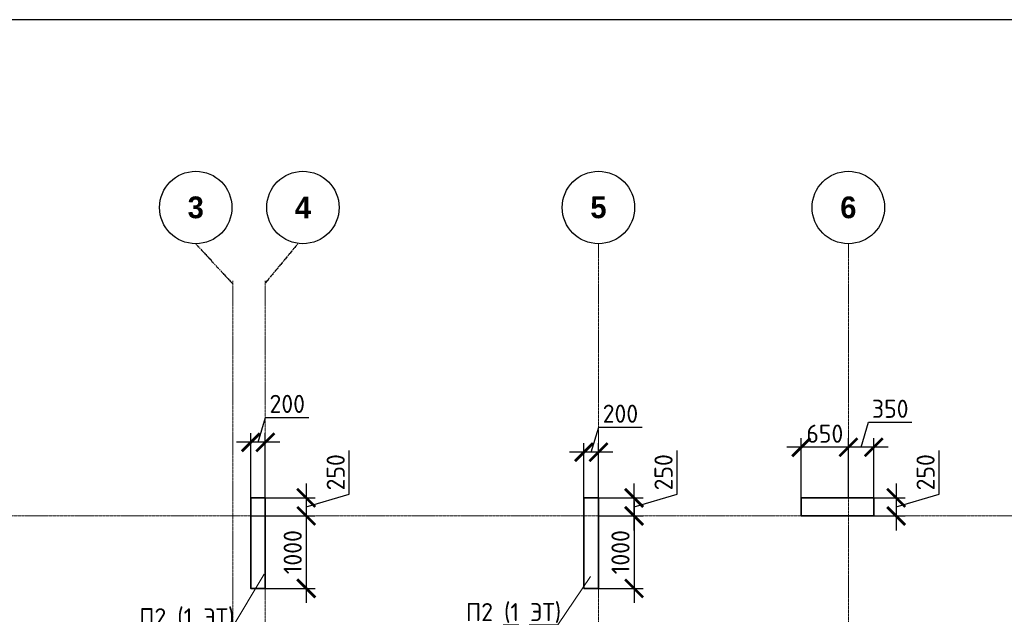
# Model space of a CAD drawing. Header units: millimetres. Extents: x 369815 to 1481759, y -423071 to -27917.
# Tile 138 of 256: x 447915 to 461509, y -106913 to -98703. Entities that reach past the tile are written whole.
import ezdxf
from ezdxf import colors
from ezdxf.entities.mleader import LeaderData, LeaderLine
from ezdxf.math import Vec2, Vec3

# ---------------------------------------------------------------- set-up
doc = ezdxf.new("R2010")
doc.units = ezdxf.units.MM
doc.linetypes.add('______5', pattern=[1100, 800, -100, 100, -100])
doc.linetypes.add('осевая', pattern=[50.8, 31.75, -6.35, 6.35, -6.35])
for name, color, linetype, lineweight in [('Выноски', 20, 'Continuous', 20), ('Оси', 40, '______5', 18), ('подоснова', 151, 'Continuous', 5), ('РАЗМЕРЫ', 1, 'Continuous', 9)]:
    doc.layers.add(name, color=color, linetype=linetype, lineweight=lineweight)
doc.layers.add('Колонна_ бетон', color=7, linetype='Continuous', lineweight=50, true_color=0xb4b496)
doc.layers.add('ТОЛСТЫЕ_ОСНОВНЫЕ', color=6, linetype='Continuous')
doc.styles.add('Century Gothic', font='GOTHIC.TTF')
doc.styles.add('GOST-2.304_Type-B', font='GOST_Common.ttf')
doc.styles.add('ГОСТ', font='GOST_Common.ttf')
doc.dimstyles.new('СПДС', dxfattribs={"dimscale": 100, "dimtxt": 2.5, "dimasz": 2.5, "dimexe": 1.25, "dimexo": 0, "dimtad": 1, "dimdec": 0, "dimtxsty": 'GOST-2.304_Type-B', "dimblk": 'ARCHTICK', "dimcen": 2.5, "dimdle": 2, "dimadec": 0, "dimazin": 2, "dimtfac": 0.75, "dimtdec": 0, "dimtmove": 1, "dimatfit": 3, "dimfxl": 1, "dimtolj": 1, "dimarcsym": 1})

# ---------------------------------------------------------------- blocks, each defined once
blk = doc.blocks.new('NSY101')
at = {"color": 0, "linetype": 'ByBlock', "lineweight": -2}
blk.add_circle((0, 0), 50, dxfattribs=at)
blk = doc.blocks.new('СЛОЖНЫЙ_ОБЪЕКТ_1')
at = {"layer": 'Оси', "color": 16, "linetype": 'Continuous', "lineweight": 25, "transparency": 33554687, "xscale": 9.999999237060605, "yscale": 9.999999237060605, "zscale": 9.999999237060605}
blk.add_blockref('NSY101', (18063, -989), dxfattribs=at)
at = {"layer": 'Оси', "color": 16, "linetype": 'Continuous', "lineweight": 25, "transparency": 33554687, "insert": (18063, -989), "char_height": 300, "width": 385, "attachment_point": 5, "style": 'Century Gothic'}
blk.add_mtext('\\A1;{\\fCentury Gothic|i0|b1;\\H300.000000;\\W1.000000;\\C16;5}\\P', dxfattribs=at)
blk = doc.blocks.new('СЛОЖНЫЙ_ОБЪЕКТ_2')
at = {"layer": 'Оси', "color": 16, "linetype": 'Continuous', "lineweight": 25, "transparency": 33554687, "xscale": 9.999999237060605, "yscale": 9.999999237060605, "zscale": 9.999999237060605}
blk.add_blockref('NSY101', (21513, -989), dxfattribs=at)
at = {"layer": 'Оси', "color": 16, "linetype": 'Continuous', "lineweight": 25, "transparency": 33554687, "insert": (21513, -989), "char_height": 300, "width": 385, "attachment_point": 5, "style": 'Century Gothic'}
blk.add_mtext('\\A1;{\\fCentury Gothic|i0|b1;\\H300.000000;\\W1.000000;\\C16;6}\\P', dxfattribs=at)
blk = doc.blocks.new('СЛОЖНЫЙ_ОБЪЕКТ_44')
at = {"layer": 'Оси', "color": 16, "linetype": 'Continuous', "lineweight": 25, "transparency": 33554687, "xscale": 9.999999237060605, "yscale": 9.999999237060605, "zscale": 9.999999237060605}
blk.add_blockref('NSY101', (12503, -989), dxfattribs=at)
at = {"layer": 'Оси', "color": 16, "linetype": 'Continuous', "lineweight": 25, "transparency": 33554687, "insert": (12503, -989), "char_height": 300, "width": 385, "attachment_point": 5, "style": 'Century Gothic'}
blk.add_mtext('\\A1;{\\fCentury Gothic|i0|b1;\\H300.000000;\\W1.000000;\\C16;3}\\P', dxfattribs=at)
blk = doc.blocks.new('СЛОЖНЫЙ_ОБЪЕКТ_45')
at = {"layer": 'Оси', "color": 16, "linetype": 'Continuous', "lineweight": 25, "transparency": 33554687, "xscale": 9.999999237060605, "yscale": 9.999999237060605, "zscale": 9.999999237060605}
blk.add_blockref('NSY101', (13983, -989), dxfattribs=at)
at = {"layer": 'Оси', "color": 16, "linetype": 'Continuous', "lineweight": 25, "transparency": 33554687, "insert": (13983, -989), "char_height": 300, "width": 385, "attachment_point": 5, "style": 'Century Gothic'}
blk.add_mtext('\\A1;{\\fCentury Gothic|i0|b1;\\H300.000000;\\W1.000000;\\C16;4}\\P', dxfattribs=at)
blk = doc.blocks.new('оси2')
at = {"layer": 'Оси', "color": 16, "linetype": 'осевая', "lineweight": 25, "ltscale": 0.5, "transparency": 33554687}
for p, q in [((991435, 5465.4), (991945.5, 4911.3)), ((992845, 5465.4), (992395.5, 4924.1))]:
    blk.add_line(p, q, dxfattribs=at)
at = {"layer": 'Оси', "color": 16, "linetype": 'осевая', "lineweight": 0, "ltscale": 0.5, "transparency": 33554687}
for p, q in [((996995.5, 5465.4), (996995.5, -20739.3)), ((1000445.5, 5465.4), (1000445.5, -20739.3)), ((991945.5, 4955.2), (991945.5, -20287.7)), ((992395.5, 4955.2), (992395.5, -20293.6)), ((979200, 1707.1), (1032582.1, 1707.1))]:
    blk.add_line(p, q, dxfattribs=at)
at = {"layer": 'Оси', "color": 16, "linetype": 'Continuous', "lineweight": 25, "transparency": 33554687}
for name in ['СЛОЖНЫЙ_ОБЪЕКТ_44', 'СЛОЖНЫЙ_ОБЪЕКТ_45', 'СЛОЖНЫЙ_ОБЪЕКТ_1', 'СЛОЖНЫЙ_ОБЪЕКТ_2']:
    blk.add_blockref(name, (978932, 6954.9), dxfattribs=at)
blk = doc.blocks.new('_ArchTick')
at = {"color": 0, "linetype": 'ByBlock', "const_width": 0.15}
blk.add_lwpolyline([(-0.5, -0.5), (0.5, 0.5)], dxfattribs=at)
blk = doc.blocks.new('*D268')
at = {"layer": 'DEFPOINTS', "color": 0, "transparency": 16777216}
for p in [(451106, -104538), (451106, -105305, -560), (451306, -105305, -560)]:
    blk.add_point(p, dxfattribs=at)
at = {"layer": 'РАЗМЕРЫ', "color": 0, "lineweight": -2, "transparency": 16777216}
for p, q in [((451206, -104538), (451309, -104195)), ((451309, -104195), (451909, -104195)), ((451506, -104538), (450906, -104538)), ((451106, -105305), (451106, -104413)), ((451306, -105305), (451306, -104413))]:
    blk.add_line(p, q, dxfattribs=at)
at = {"layer": 'РАЗМЕРЫ', "color": 0, "lineweight": -2, "transparency": 16777216, "xscale": 250, "yscale": 250, "zscale": 250, "rotation": 180}
blk.add_blockref('_ArchTick', (451106, -104538), dxfattribs=at)
at = {"layer": 'РАЗМЕРЫ', "color": 0, "lineweight": -2, "transparency": 16777216, "xscale": 250, "yscale": 250, "zscale": 250}
blk.add_blockref('_ArchTick', (451306, -104538), dxfattribs=at)
at = {"layer": 'РАЗМЕРЫ', "color": 0, "transparency": 16777216, "insert": (451609, -104007), "char_height": 250, "attachment_point": 5, "style": 'GOST-2.304_Type-B'}
blk.add_mtext('\\A1;200', dxfattribs=at)
blk = doc.blocks.new('*D269')
at = {"layer": 'DEFPOINTS', "color": 0, "transparency": 16777216}
for p in [(451306, -105305, -560), (451106, -105555, -560), (451871, -105555)]:
    blk.add_point(p, dxfattribs=at)
at = {"layer": 'РАЗМЕРЫ', "color": 0, "lineweight": -2, "transparency": 16777216}
for p, q in [((452465, -105252), (452465, -104652)), ((451871, -105105), (451871, -105755)), ((451306, -105305), (451996, -105305)), ((451871, -105430), (452465, -105252)), ((451106, -105555), (451996, -105555))]:
    blk.add_line(p, q, dxfattribs=at)
at = {"layer": 'РАЗМЕРЫ', "color": 0, "lineweight": -2, "transparency": 16777216, "xscale": 250, "yscale": 250, "zscale": 250}
for p, rotation in [((451871, -105305), 90), ((451871, -105555), 270)]:
    blk.add_blockref('_ArchTick', p, dxfattribs=dict(at, rotation=rotation))
at = {"layer": 'РАЗМЕРЫ', "color": 0, "transparency": 16777216, "insert": (452278, -104952), "char_height": 250, "attachment_point": 5, "rotation": 90, "style": 'GOST-2.304_Type-B'}
blk.add_mtext('\\A1;250', dxfattribs=at)
blk = doc.blocks.new('*D270')
at = {"layer": 'DEFPOINTS', "color": 0, "transparency": 16777216}
for p in [(451414, -105555), (451306, -106555, -560), (451871, -106555)]:
    blk.add_point(p, dxfattribs=at)
at = {"layer": 'РАЗМЕРЫ', "color": 0, "lineweight": -2, "transparency": 16777216}
for p, q in [((451871, -105355), (451871, -106755)), ((451414, -105555), (451996, -105555)), ((451306, -106555), (451996, -106555))]:
    blk.add_line(p, q, dxfattribs=at)
at = {"layer": 'РАЗМЕРЫ', "color": 0, "lineweight": -2, "transparency": 16777216, "xscale": 250, "yscale": 250, "zscale": 250}
for p, rotation in [((451871, -105555), 90), ((451871, -106555), 270)]:
    blk.add_blockref('_ArchTick', p, dxfattribs=dict(at, rotation=rotation))
at = {"layer": 'РАЗМЕРЫ', "color": 0, "transparency": 16777216, "insert": (451684, -106055), "char_height": 250, "attachment_point": 5, "rotation": 90, "style": 'GOST-2.304_Type-B'}
blk.add_mtext('\\A1;1000', dxfattribs=at)
blk = doc.blocks.new('*D271')
at = {"layer": 'DEFPOINTS', "color": 0, "transparency": 16777216}
for p in [(455906, -105305, -560), (456398, -105305), (455906, -105555, -560)]:
    blk.add_point(p, dxfattribs=at)
at = {"layer": 'РАЗМЕРЫ', "color": 0, "lineweight": -2, "transparency": 16777216}
for p, q in [((456992, -105252), (456992, -104652)), ((456398, -105755), (456398, -105105)), ((455906, -105305), (456523, -105305)), ((456398, -105430), (456992, -105252)), ((455906, -105555), (456523, -105555))]:
    blk.add_line(p, q, dxfattribs=at)
at = {"layer": 'РАЗМЕРЫ', "color": 0, "lineweight": -2, "transparency": 16777216, "xscale": 250, "yscale": 250, "zscale": 250}
for p, rotation in [((456398, -105305), 90), ((456398, -105555), 270)]:
    blk.add_blockref('_ArchTick', p, dxfattribs=dict(at, rotation=rotation))
at = {"layer": 'РАЗМЕРЫ', "color": 0, "transparency": 16777216, "insert": (456804, -104952), "char_height": 250, "attachment_point": 5, "rotation": 90, "style": 'GOST-2.304_Type-B'}
blk.add_mtext('\\A1;250', dxfattribs=at)
blk = doc.blocks.new('*D272')
at = {"layer": 'DEFPOINTS', "color": 0, "transparency": 16777216}
for p in [(455979, -105555, -560), (455906, -106555, -560), (456398, -106555)]:
    blk.add_point(p, dxfattribs=at)
at = {"layer": 'РАЗМЕРЫ', "color": 0, "lineweight": -2, "transparency": 16777216}
for p, q in [((456398, -105355), (456398, -106755)), ((455979, -105555), (456523, -105555)), ((455906, -106555), (456523, -106555))]:
    blk.add_line(p, q, dxfattribs=at)
at = {"layer": 'РАЗМЕРЫ', "color": 0, "lineweight": -2, "transparency": 16777216, "xscale": 250, "yscale": 250, "zscale": 250}
for p, rotation in [((456398, -105555), 90), ((456398, -106555), 270)]:
    blk.add_blockref('_ArchTick', p, dxfattribs=dict(at, rotation=rotation))
at = {"layer": 'РАЗМЕРЫ', "color": 0, "transparency": 16777216, "insert": (456210, -106055), "char_height": 250, "attachment_point": 5, "rotation": 90, "style": 'GOST-2.304_Type-B'}
blk.add_mtext('\\A1;1000', dxfattribs=at)
blk = doc.blocks.new('*D273')
at = {"layer": 'DEFPOINTS', "color": 0, "transparency": 16777216}
for p in [(455706, -104674), (455706, -105305, -560), (455906, -105305)]:
    blk.add_point(p, dxfattribs=at)
at = {"layer": 'РАЗМЕРЫ', "color": 0, "lineweight": -2, "transparency": 16777216}
for p, q in [((455806, -104674), (455909, -104331)), ((455909, -104331), (456509, -104331)), ((456106, -104674), (455506, -104674)), ((455706, -105305), (455706, -104549)), ((455906, -105305), (455906, -104549))]:
    blk.add_line(p, q, dxfattribs=at)
at = {"layer": 'РАЗМЕРЫ', "color": 0, "lineweight": -2, "transparency": 16777216, "xscale": 250, "yscale": 250, "zscale": 250, "rotation": 180}
blk.add_blockref('_ArchTick', (455706, -104674), dxfattribs=at)
at = {"layer": 'РАЗМЕРЫ', "color": 0, "lineweight": -2, "transparency": 16777216, "xscale": 250, "yscale": 250, "zscale": 250}
blk.add_blockref('_ArchTick', (455906, -104674), dxfattribs=at)
at = {"layer": 'РАЗМЕРЫ', "color": 0, "transparency": 16777216, "insert": (456209, -104143), "char_height": 250, "attachment_point": 5, "style": 'GOST-2.304_Type-B'}
blk.add_mtext('\\A1;200', dxfattribs=at)
blk = doc.blocks.new('*D274')
at = {"layer": 'DEFPOINTS', "color": 0, "transparency": 16777216}
for p in [(459356, -104606), (459356, -105087, -560), (459706, -105305, -360)]:
    blk.add_point(p, dxfattribs=at)
at = {"layer": 'РАЗМЕРЫ', "color": 0, "lineweight": -2, "transparency": 16777216}
for p, q in [((459531, -104606), (459634, -104262)), ((459634, -104262), (460234, -104262)), ((459356, -105087), (459356, -104481)), ((459706, -105305), (459706, -104481)), ((459906, -104606), (459156, -104606))]:
    blk.add_line(p, q, dxfattribs=at)
at = {"layer": 'РАЗМЕРЫ', "color": 0, "lineweight": -2, "transparency": 16777216, "xscale": 250, "yscale": 250, "zscale": 250, "rotation": 180}
blk.add_blockref('_ArchTick', (459356, -104606), dxfattribs=at)
at = {"layer": 'РАЗМЕРЫ', "color": 0, "lineweight": -2, "transparency": 16777216, "xscale": 250, "yscale": 250, "zscale": 250}
blk.add_blockref('_ArchTick', (459706, -104606), dxfattribs=at)
at = {"layer": 'РАЗМЕРЫ', "color": 0, "transparency": 16777216, "insert": (459934, -104075), "char_height": 250, "attachment_point": 5, "style": 'GOST-2.304_Type-B'}
blk.add_mtext('\\A1;350', dxfattribs=at)
blk = doc.blocks.new('*D275')
at = {"layer": 'DEFPOINTS', "color": 0, "transparency": 16777216}
for p in [(458706, -104606), (458706, -105305, -360), (459356, -105305, -360)]:
    blk.add_point(p, dxfattribs=at)
at = {"layer": 'РАЗМЕРЫ', "color": 0, "lineweight": -2, "transparency": 16777216}
for p, q in [((458706, -105305), (458706, -104481)), ((459356, -105305), (459356, -104481)), ((459556, -104606), (458506, -104606))]:
    blk.add_line(p, q, dxfattribs=at)
at = {"layer": 'РАЗМЕРЫ', "color": 0, "lineweight": -2, "transparency": 16777216, "xscale": 250, "yscale": 250, "zscale": 250, "rotation": 180}
blk.add_blockref('_ArchTick', (458706, -104606), dxfattribs=at)
at = {"layer": 'РАЗМЕРЫ', "color": 0, "lineweight": -2, "transparency": 16777216, "xscale": 250, "yscale": 250, "zscale": 250}
blk.add_blockref('_ArchTick', (459356, -104606), dxfattribs=at)
at = {"layer": 'РАЗМЕРЫ', "color": 0, "transparency": 16777216, "insert": (459031, -104419), "char_height": 250, "attachment_point": 5, "style": 'GOST-2.304_Type-B'}
blk.add_mtext('\\A1;650', dxfattribs=at)
blk = doc.blocks.new('*D276')
at = {"layer": 'DEFPOINTS', "color": 0, "transparency": 16777216}
for p in [(459706, -105305, -560), (459706, -105555, -360), (460016, -105555)]:
    blk.add_point(p, dxfattribs=at)
at = {"layer": 'РАЗМЕРЫ', "color": 0, "lineweight": -2, "transparency": 16777216}
for p, q in [((460609, -105252), (460609, -104652)), ((460016, -105105), (460016, -105755)), ((459706, -105305), (460141, -105305)), ((460016, -105430), (460609, -105252)), ((459706, -105555), (460141, -105555))]:
    blk.add_line(p, q, dxfattribs=at)
at = {"layer": 'РАЗМЕРЫ', "color": 0, "lineweight": -2, "transparency": 16777216, "xscale": 250, "yscale": 250, "zscale": 250}
for p, rotation in [((460016, -105305), 90), ((460016, -105555), 270)]:
    blk.add_blockref('_ArchTick', p, dxfattribs=dict(at, rotation=rotation))
at = {"layer": 'РАЗМЕРЫ', "color": 0, "transparency": 16777216, "insert": (460422, -104952), "char_height": 250, "attachment_point": 5, "rotation": 90, "style": 'GOST-2.304_Type-B'}
blk.add_mtext('\\A1;250', dxfattribs=at)
blk = doc.blocks.new('ramka-bez-shtampa1')
at = {"layer": 'ТОЛСТЫЕ_ОСНОВНЫЕ', "color": 6}
blk.add_lwpolyline([(20, 5), (589, 5), (589, 415), (20, 415)], close=True, dxfattribs=at)
blk = doc.blocks.new('_None')

msp = doc.modelspace()

# ---------------------------------------------------------------- linework, layer by layer
at = {"layer": 'Колонна_ бетон', "color": 180, "linetype": 'Continuous', "lineweight": 35, "transparency": 33554687}
for points in [[(451106, -105304.7), (451306, -105304.7), (451306, -106554.7), (451106, -106554.7)], [(455706, -105304.7), (455906, -105304.7), (455906, -106554.7), (455706, -106554.7)], [(458706, -105304.7), (459706, -105304.7), (459706, -105554.7), (458706, -105554.7)]]:
    msp.add_lwpolyline(points, close=True, dxfattribs=at)
at = {"layer": 'Колонна_ бетон', "color": 180, "linetype": 'Continuous', "lineweight": 35, "transparency": 33554687, "elevation": 200}
msp.add_lwpolyline([(458705.9, -105304.7), (459705.9, -105304.7), (459705.9, -105554.7), (458705.9, -105554.7)], close=True, dxfattribs=at)

# ---------------------------------------------------------------- block references
at = {"xscale": 100, "yscale": 100, "zscale": 100}
msp.add_blockref('ramka-bez-shtampa1', (433982.1, -140202.7, 3100), dxfattribs=at)
at = {"layer": 'РАЗМЕРЫ'}
msp.add_blockref('оси2', (-541089.5, -107261.8), dxfattribs=at)

# ---------------------------------------------------------------- texts
at = {"layer": 'Выноски'}
note = msp.add_mtext_static_columns([''] * 2, width=18679.731, gutter_width=20.2, height=0, dxfattribs=dict(at, insert=(393294.8, -99507.3), char_height=250, attachment_point=1, style='ГОСТ'))
for column, words in zip([note] + note.columns.linked_columns, ['\\pi1500;{\\H2x;Общие указания:}\\P1.^IРабочая документация разработана в соответствии с заданием на проектирование, требованиями {\\H3x; }действующих технических регламентов, стандартов, сводов правил и других документов, содержащих установленные {\\H1.16667x; }требования.{\\H1.77778x; }\\P2.^IРабочая документация выполнена в соответствии со следующими нормативными и техническими {\\H1.57407x; }документами:{\\H1.64198x; }\\P-^IСП 20.13330.2016 "Нагрузки и воздействия";{\\H1.61934x; }\\P-^IСП 63.13330.2018 "Бетонные и железобетонные конструкции. Основные положения";{\\H1.62689x; }\\P-^IСП 70.13330.2012 "Несущие и ограждающие конструкции".{\\H1.62437x; }\\P4.^IЗа относительную отметку 0,000 принята отметка чистого пола первого этажа, соответствующая {\\H1.62521x; }абсолютной отметке 648,00 в Балтийской системе высот.{\\H1.62493x; }\\P{\\fISOCPEUR|b0|i0|c204|p34;5.^IПеречень видов работ, для которых необходимо составлять акты освидетельствования скрытых \\H1.62502x; \\H0.61538x;работ:\\H1.62499x; \\H0.61539x;\\P-^Iсоответствие арматуры (длина, диаметры, распределение по площади элементов, количество и т.д.), \\H1.725x; \\H0.57971x;закладных деталей рабочим чертежам;\\H1.67917x; \\H0.59553x;\\P-^Iустройство и армирование монолитных стен;\\H1.60694x; \\H0.6223x;\\P-^Iосвидетельствование опалубки перед бетонированием;\\H1.63102x; \\H0.61311x;\\P-^Iотбор контрольных проб бетона;\\H1.62299x; \\H0.61615x;\\P-^Iсоответствие законченных железобетонных конструкций проекту с отображением качества работ;\\H1.62567x; \\H0.61513x;\\P-^Iустройство монолитных конструкций, выполняемых в зимнее время;\\H1.62478x; \\H0.61547x;\\P\\fISOCPEUR|b0|i0|c0|p34;6.^I\\fISOCPEUR|b0|i0|c204|p34;Запрещается выполнение последующих работ при отсутствии актов освидетельствования \\H1.62507x; \\H0.61536x;предшествующих скрытых работ во всех случаях.\\H1.62498x; \\H0.61539x;\\P\\fISOCPEUR|b0|i0|c0|p34;7.^I\\fISOCPEUR|b0|i0|c204|p34;Арматура класса А240 и А500С по ГОСТ 34028-2016, материал монолитных конструкций - бетон \\H1.62501x; \\H0.61538x;тяжелый класса В25 по ГОСТ 26633-2015.\\H1.625x; \\H0.61539x;\\P\\fISOCPEUR|b0|i0|c0|p34;8.^I\\fISOCPEUR|b0|i0|c204|p34;Работы по бетонированию монолитных конструкций вести в соответствии со СП 70.13330.2012 \\H1.625x; \\H0.61538x;"Несущие и ограждающие конструкции".\\H1.625x; \\H0.61538x;\\P\\fISOCPEUR|b0|i0|c0|p34;9.^I\\fISOCPEUR|b0|i0|c204|p34;Все строительно-монтажные работы необходимо выполнять в соответствии со СНиП 12-03-2001 \\H1.625x; \\H0.61538x;"Безопасность труда в строительстве. Часть 1. Общие требования.", Безопасность труда в строительстве. Часть \\H1.625x; \\H0.61538x;2. Строительное производство". Строительство здания должно производиться в соответствии с проектом \\H1.625x; \\H0.61538x;производства работ (ППР).\\H1.725x; \\H0.57971x;\\P\\fISOCPEUR|b0|i0|c0|p34;10.^I\\fISOCPEUR|b0|i0|c204|p34;При отсутствии ППР производство строительно-монтажных работ запрещается.\\H1.67917x; \\H0.59553x;\\P\\fISOCPEUR|b0|i0|c0|p34;11.^I\\fISOCPEUR|b0|i0|c204|p34;Бетон следует укладывать в бетонные конструкции горизонтальными слоями одинаковой толщины без \\H1.60694x; \\H0.6223x;разрывов, с последовательным направлением укладки в одну сторону во всех слоях.\\H1.63102x; \\H0.61311x;\\P\\fISOCPEUR|b0|i0|c0|p34;12.^I\\fISOCPEUR|b0|i0|c204|p34;В начальный период твердения бетон необходимо защищать от попадания атмосферных осадков или \\H1.62299x; \\H0.61615x;потерь влаги.\\H1.62567x; \\H0.61513x;\\P\\fISOCPEUR|b0|i0|c0|p34;13.^I\\fISOCPEUR|b0|i0|c204|p34;Уход за свежеуложенным бетоном начинать сразу после укладки бетонной смеси и осуществлять до \\H1.62478x; \\H0.61547x;достижения прочности бетона не менее 70% от проектной.\\H1.62507x; \\H0.61536x;\\P\\fISOCPEUR|b0|i0|c0|p34;14.^I\\fISOCPEUR|b0|i0|c204|p34;Проект рассчитан на производство работ в период положительных температур. В случае выполнения \\H1.62498x; \\H0.61539x;работ при отрицательных температурах необходимо выполнять требования СНиП часть 3 по производству работ \\H1.62501x; \\H0.61538x;и ППР.\\H1.625x; \\H0.61539x;\\P\\fISOCPEUR|b0|i0|c0|p34;15.^I\\fISOCPEUR|b0|i0|c204|p34;При минимальной температуре воздуха до минус 15°С допускается:\\H1.625x; \\H0.61538x;\\P-^Iвыдерживание бетона в конструкции методом термоса, при предварительном разогреве бетонной \\H1.625x; \\H0.61538x;смеси, \\H1.625x; \\H0.61538x;\\P-^Iфорсированный электроразогрев бетона в конструкции с повторным уплотнением.\\H1.625x; \\H0.61538x;\\PПри минимальной температуре воздуха до минус 25°С допускается:\\H1.625x; \\H0.61538x;\\P-^Iобогрев бетона в греющей опалубке с помощью низкотемпературных электронагревателей,\\H1.625x; \\H0.61538x;\\P-^Iэлектродный сквозной прогреб бетона,\\H1.625x; \\H0.61538x;\\P-^Iэлектрообогрев с помощью греющего провода.\\H1.625x; \\H0.61538x;\\P}16.^IЗаполнителем для бетона служит щебень твердых пород, наибольшая фракция щебня не должна превышать {\\H1.625x; }40мм.{\\H1.625x; }\\P17.^IВ процессе бетонирования обеспечить соблюдение защитных слоев и мест положения рабочей арматуры {\\H1.625x; }согласно проекту. Величина защитного слоя продольной рабочей арматуры у боковых граней стен монолитных {\\H1.625x; }участков должны быть не менее 20мм и не менее диаметра продольной рабочей арматуры конструкции, величина {\\H1.625x; }защитного слоя поперечной арматуры - не менее 10мм. {\\H1.625x; }\\P\\pi0;             18.Крестовые соединения стержней продольной и поперечной арматуры, соединение стержней продольной {\\H1.625x; }арматуры по длине выполнить вязкой отожженой проволокой диаметром 2,0-3,0мм.{\\H1.625x; }\\P\\pi1500;{\\H1.625x; }', '']):
    column.text = words

# ---------------------------------------------------------------- dimensions: what is measured, and where the dimension line sits
at = {"layer": 'РАЗМЕРЫ', "color": 146}
for base, p1, p2, picture, middle in [((451106, -104538.4, 560), (451306, -105304.7), (451106, -105304.7), '*D268', (451371.6, -104007.1, 560)), ((455706, -104674.4, 560), (455906, -105304.7, 560), (455706, -105304.7), '*D273', (455971.6, -104143.1, 560)), ((459356, -104606.1, 560), (459705.9, -105304.7, 200), (459356, -105086.8), '*D274', (459696.6, -104074.8, 560)), ((458705.9, -104606.1, 560), (459356, -105304.7, 200), (458705.9, -105304.7, 200), '*D275', (459030.9, -104418.6, 560))]:
    dim = msp.add_linear_dim(base=base, p1=p1, p2=p2, dimstyle='СПДС', dxfattribs=at)
    dim.commit()
    dim.dimension.update_dxf_attribs({"geometry": picture, "text_midpoint": middle})
for base, p1, p2, picture, middle in [((451871.4, -105554.7, 560), (451306, -105304.7), (451106, -105554.7), '*D269', (452277.6, -105189.1, 560)), ((456398, -105304.7, 560), (455906, -105554.7), (455906, -105304.7), '*D271', (456804.2, -105189.1, 560)), ((460015.7, -105554.7, 560), (459706, -105304.7), (459706, -105554.7, 200), '*D276', (460422, -105189.1, 560)), ((451871.4, -106554.7, 560), (451413.6, -105554.7, 560), (451306, -106554.7), '*D270', (451683.9, -106054.7, 560)), ((456398, -106554.7, 560), (455979.3, -105554.7), (455906, -106554.7), '*D272', (456210.5, -106054.7, 560))]:
    dim = msp.add_linear_dim(base=base, p1=p1, p2=p2, angle=90, dimstyle='СПДС', dxfattribs=at)
    dim.commit()
    dim.dimension.update_dxf_attribs({"geometry": picture, "text_midpoint": middle})

# ---------------------------------------------------------------- leaders
at = {"layer": 'подоснова', "color": 2, "ltscale": 0.3}
ml = msp.add_multileader_mtext('Standard', dxfattribs=at)
ml.set_content(' П2 (1 ЭТ)', color=2, style='GOST-2.304_Type-B')
ml.set_leader_properties(color=256, linetype='ByLayer', lineweight=15)
ml.set_arrow_properties(name='NONE')
ml.build(insert=Vec2(0, 0))
ml.multileader.update_dxf_attribs({"text_left_attachment_type": 6, "text_right_attachment_type": 6, "dogleg_length": 0.1, "arrow_head_size": 18})
ctx = ml.context
ctx.base_point, ctx.char_height, ctx.arrow_head_size, ctx.landing_gap_size, ctx.plane_origin = Vec3(449460.2, -107128.9, 180), 250, 18, 20, Vec3(440178.5, -102397.3, 180)
ctx.left_attachment, ctx.right_attachment, ctx.text_align_type = 6, 6, 1
notes = []
notes.append((ctx, [(1, (1, 1, 0), (450832.1, -107128.9, 180), (-1, 0), 0.1, [(0, [(451292.1, -106359.5, 180)], 0, [])])]))
ctx.mtext.insert, ctx.mtext.alignment, ctx.mtext.flow_direction = Vec3(450146.1, -106828.9, 180), 2, 5
ml = msp.add_multileader_mtext('Standard', dxfattribs=at)
ml.set_content(' П2 (1 ЭТ)', color=2, style='GOST-2.304_Type-B')
ml.set_leader_properties(color=256, linetype='ByLayer', lineweight=15)
ml.set_arrow_properties(name='NONE')
ml.build(insert=Vec2(0, 0))
ml.multileader.update_dxf_attribs({"text_left_attachment_type": 6, "text_right_attachment_type": 6, "dogleg_length": 0.1, "arrow_head_size": 18})
ctx = ml.context
ctx.base_point, ctx.char_height, ctx.arrow_head_size, ctx.landing_gap_size, ctx.plane_origin = Vec3(453971.6, -107057.1, 180), 250, 18, 20, Vec3(445326, -102507.4, 180)
ctx.left_attachment, ctx.right_attachment, ctx.text_align_type = 6, 6, 1
notes.append((ctx, [(1, (1, 1, 0), (455343.5, -107057.1, 180), (-1, 0), 0.1, [(0, [(455797.3, -106391.5, 180)], 0, [])])]))
ctx.mtext.insert, ctx.mtext.alignment, ctx.mtext.flow_direction = Vec3(454657.5, -106757.1, 180), 2, 5
for ctx, leaders in notes:
    for number, flags, end, landing, length, lines in leaders:
        leader = LeaderData()
        leader.index, (leader.has_last_leader_line, leader.has_dogleg_vector, leader.attachment_direction) = number, flags
        leader.last_leader_point, leader.dogleg_vector, leader.dogleg_length = Vec3(end), Vec3(landing), length
        for number, points, colour, breaks in lines:
            line = LeaderLine()
            line.index, line.vertices, line.color, line.breaks = number, Vec3.list(points), colors.encode_raw_color(colour), breaks
            leader.lines.append(line)
        ctx.leaders.append(leader)

doc.saveas('drawing.dxf')
